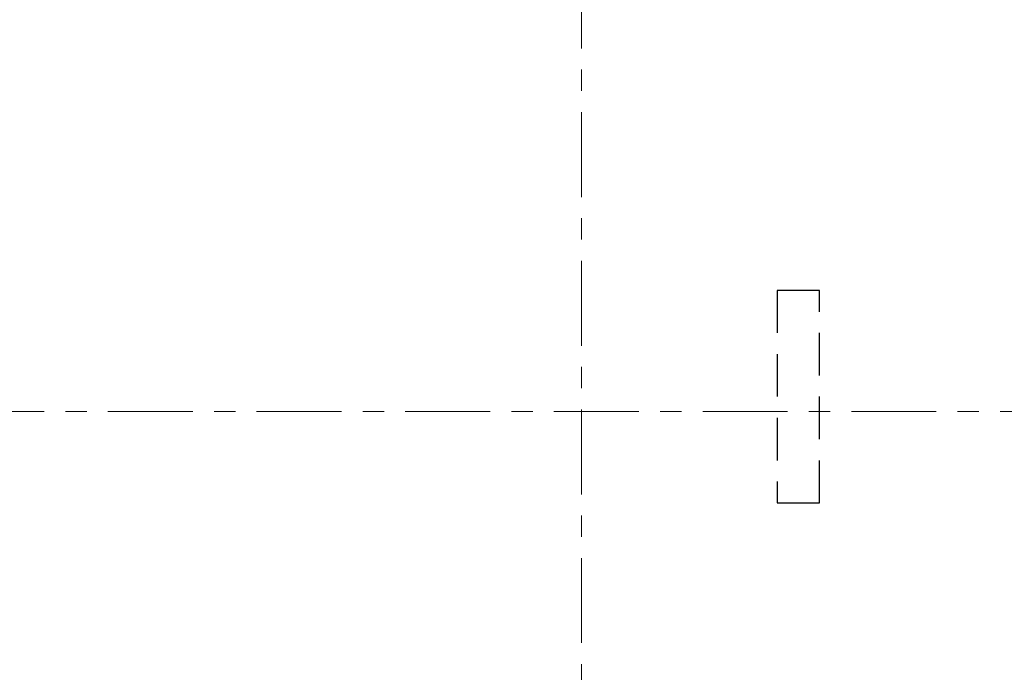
# Model space of a CAD drawing. Header units: metres. Extents: x -38 to 86, y -15 to 21.
# Tile 4 of 103: x 1.85 to 6.49, y 2.07 to 5.15. Entities that reach past the tile are written whole.
import ezdxf

# ---------------------------------------------------------------- set-up
doc = ezdxf.new("R2010")
doc.units = ezdxf.units.M
for name, pattern in [('______11', [0.5, 0.4, -0.05, 0, -0.05]), ('______2', [0.27, 0.2, -0.07]), ('______5', [1.1, 0.8, -0.1, 0.1, -0.1])]:
    doc.linetypes.add(name, pattern=pattern)
doc.layers.add('XR$2$Осевая линия (1)', color=7, linetype='______5', lineweight=13)
doc.layers.add('XR$5$Стена_ бетон несущ.', color=7, linetype='Continuous', lineweight=70, true_color=0xb4b496)

msp = doc.modelspace()

# ---------------------------------------------------------------- linework, layer by layer
at = {"layer": 'XR$2$Осевая линия (1)', "color": 253, "linetype": '______11', "lineweight": 13, "true_color": 0xa0a0a0, "transparency": 33554687}
for p, q in [((4.5, -3.39), (4.5, 19.78)), ((-2.63, 3.3), (62.6, 3.3))]:
    msp.add_line(p, q, dxfattribs=at)
at = {"layer": 'XR$5$Стена_ бетон несущ.', "color": 253, "linetype": '______2', "lineweight": -3, "true_color": 0xa0a0a0, "transparency": 33554687}
for p, q in [((5.42, 3.87), (5.42, 2.87)), ((5.62, 3.87), (5.42, 3.87)), ((5.62, 2.87), (5.62, 3.87)), ((5.42, 2.87), (5.62, 2.87))]:
    msp.add_line(p, q, dxfattribs=at)

doc.saveas('drawing.dxf')
